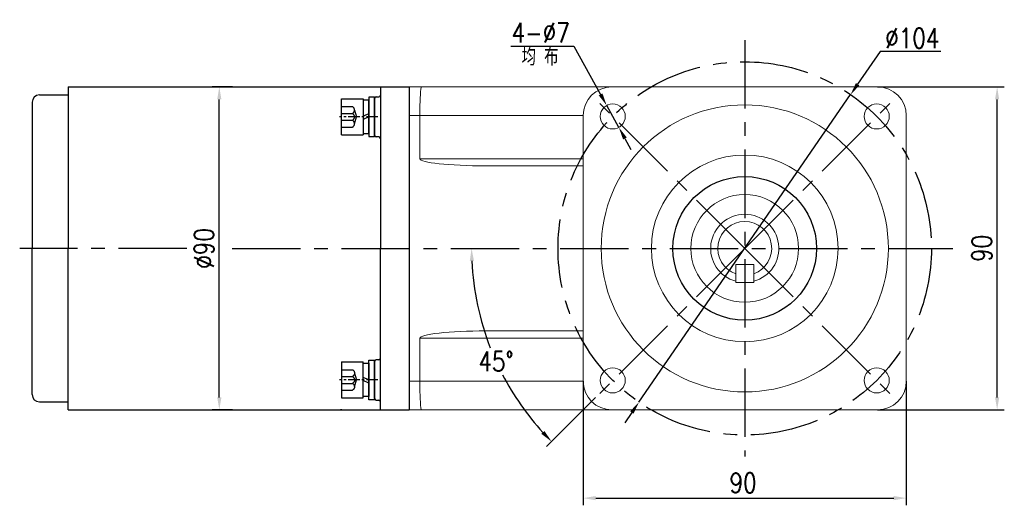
# Model space of a CAD drawing. Header units: inches. Extents: x 837 to 6223, y -2862 to 3098.
# Tile 84 of 139: x 2564 to 2838, y 2348 to 2484. Entities that reach past the tile are written whole.
import ezdxf

# ---------------------------------------------------------------- set-up
doc = ezdxf.new("R2010")
doc.units = ezdxf.units.IN
doc.header["$LTSCALE"] = 10
doc.header["$MEASUREMENT"] = 0
doc.linetypes.add('CENTER', pattern=[10.16, 6.35, -1.27, 1.27, -1.27])
doc.linetypes.add('HIDDEN', pattern=[1.905, 1.27, -0.635])
for name, color, linetype in [('1轮廓实线层', 7, 'Continuous'), ('3中心线层', 1, 'CENTER'), ('4虚线层', 6, 'HIDDEN'), ('6文字层', 3, 'Continuous'), ('7标注层', 4, 'Continuous')]:
    doc.layers.add(name, color=color, linetype=linetype)
doc.styles.add('PC_TEXTSTYLE', font='isocp.shx', dxfattribs={"width": 0.8, "bigfont": 'HZFS.SHX'})
doc.styles.add('TH_GBDIM', font='romans.shx', dxfattribs={"width": 0.8, "bigfont": 'gbcbig.shx'})
doc.dimstyles.new('TH_GBDIM', dxfattribs={"dimtxt": 3.5, "dimasz": 2.5, "dimexe": 2, "dimexo": 0, "dimgap": 1, "dimtad": 1, "dimdec": 4, "dimdsep": 46, "dimtxsty": 'TH_GBDIM', "dimcen": 0.09, "dimclrd": 4, "dimclre": 4, "dimclrt": 3, "dimadec": 0, "dimazin": 0, "dimtfac": 1, "dimtdec": 4, "dimtmove": 0, "dimatfit": 3, "dimfxl": 1, "dimtzin": 0, "dimarcsym": 0})
doc.dimstyles.new('角度标注', dxfattribs={"dimtxt": 3.5, "dimasz": 3, "dimexe": 2, "dimexo": 0, "dimgap": 1, "dimtad": 1, "dimtih": 1, "dimtoh": 1, "dimdsep": 46, "dimtxsty": 'PC_TEXTSTYLE', "dimsah": 1, "dimcen": 0.09, "dimclrd": 4, "dimclrt": 3, "dimadec": 0, "dimazin": 0, "dimtfac": 0.7, "dimtmove": 0, "dimatfit": 0, "dimfxl": 1, "dimtzin": 0, "dimarcsym": 0})

# ---------------------------------------------------------------- blocks, each defined once
blk = doc.blocks.new('*D272')
at = {"layer": '7标注层', "color": 4, "lineweight": -2, "transparency": 16777216}
for p, q in [((2623.45, 2464.98), (2617.78, 2464.98)), ((2619.78, 2378.48), (2619.78, 2461.48)), ((2623.45, 2374.98), (2617.78, 2374.98))]:
    blk.add_line(p, q, dxfattribs=at)
at = {"layer": '7标注层', "color": 4, "transparency": 16777216}
for points in [[(2619.2, 2461.48), (2620.37, 2461.48), (2619.78, 2464.98)], [(2619.2, 2378.48), (2620.37, 2378.48), (2619.78, 2374.98)]]:
    blk.add_solid(points, dxfattribs=at)
at = {"layer": 'Defpoints', "color": 0, "transparency": 16777216}
for p in [(2619.78, 2464.98), (2623.45, 2464.98), (2623.45, 2374.98)]:
    blk.add_point(p, dxfattribs=at)
at = {"layer": '7标注层', "color": 3, "transparency": 16777216, "insert": (2615.53, 2419.97), "char_height": 5.5, "attachment_point": 5, "rotation": 90, "style": 'TH_GBDIM'}
blk.add_mtext('%%C90', dxfattribs=at)
blk = doc.blocks.new('*D260')
at = {"layer": '7标注层', "color": 4, "lineweight": -2, "transparency": 16777216}
for p, q in [((2803.15, 2464.98), (2838.46, 2464.98)), ((2836.46, 2378.48), (2836.46, 2461.48)), ((2803.15, 2374.98), (2838.46, 2374.98))]:
    blk.add_line(p, q, dxfattribs=at)
at = {"layer": '7标注层', "color": 4, "transparency": 16777216}
for points in [[(2835.88, 2461.48), (2837.04, 2461.48), (2836.46, 2464.98)], [(2835.88, 2378.48), (2837.04, 2378.48), (2836.46, 2374.98)]]:
    blk.add_solid(points, dxfattribs=at)
at = {"layer": 'Defpoints', "color": 0, "transparency": 16777216}
for p in [(2803.15, 2464.98), (2836.46, 2464.98), (2803.15, 2374.98)]:
    blk.add_point(p, dxfattribs=at)
at = {"layer": '7标注层', "color": 3, "transparency": 16777216, "insert": (2832.21, 2419.98), "char_height": 5.5, "attachment_point": 5, "rotation": 90, "style": 'TH_GBDIM'}
blk.add_mtext('90', dxfattribs=at)
blk = doc.blocks.new('*D261')
at = {"layer": '7标注层', "color": 4, "lineweight": -2, "transparency": 16777216}
for p, q in [((2721.15, 2382.98), (2721.15, 2348.4)), ((2811.15, 2382.98), (2811.15, 2348.4)), ((2724.65, 2350.4), (2807.65, 2350.4))]:
    blk.add_line(p, q, dxfattribs=at)
at = {"layer": '7标注层', "color": 4, "transparency": 16777216}
for points in [[(2724.65, 2350.98), (2724.65, 2349.81), (2721.15, 2350.4)], [(2807.65, 2350.98), (2807.65, 2349.81), (2811.15, 2350.4)]]:
    blk.add_solid(points, dxfattribs=at)
at = {"layer": 'Defpoints', "color": 0, "transparency": 16777216}
for p in [(2721.15, 2382.98), (2811.15, 2382.98), (2811.15, 2350.4)]:
    blk.add_point(p, dxfattribs=at)
at = {"layer": '7标注层', "color": 3, "transparency": 16777216, "insert": (2765.68, 2354.65), "char_height": 5.5, "attachment_point": 5, "style": 'TH_GBDIM'}
blk.add_mtext('90', dxfattribs=at)
blk = doc.blocks.new('*D263')
at = {"layer": '7标注层', "color": 4, "lineweight": -2, "transparency": 16777216}
for p, q in [((2701.02, 2476.34), (2718.57, 2476.34)), ((2718.57, 2476.34), (2726, 2462.87)), ((2731.08, 2453.68), (2727.69, 2459.81)), ((2732.77, 2450.62), (2734.46, 2447.55))]:
    blk.add_line(p, q, dxfattribs=at)
at = {"layer": '7标注层', "color": 4, "transparency": 16777216}
for points in [[(2726.51, 2463.16), (2725.49, 2462.59), (2727.69, 2459.81)], [(2733.28, 2450.9), (2732.26, 2450.33), (2731.08, 2453.68)]]:
    blk.add_solid(points, dxfattribs=at)
at = {"layer": 'Defpoints', "color": 0, "transparency": 16777216}
for p in [(2727.69, 2459.81), (2731.08, 2453.68)]:
    blk.add_point(p, dxfattribs=at)
at = {"layer": '7标注层', "color": 3, "transparency": 16777216, "insert": (2709.3, 2480.09), "char_height": 5.5, "attachment_point": 5, "style": 'TH_GBDIM'}
blk.add_mtext('{4-∅7}', dxfattribs=at)
blk = doc.blocks.new('*D250')
at = {"layer": '7标注层', "color": 4, "lineweight": -2, "transparency": 16777216}
for p, q in [((2803.87, 2474.8), (2797.61, 2465.7)), ((2820.79, 2474.8), (2803.87, 2474.8)), ((2736.68, 2377.13), (2795.63, 2462.82)), ((2734.7, 2374.25), (2732.72, 2371.37))]:
    blk.add_line(p, q, dxfattribs=at)
at = {"layer": '7标注层', "color": 4, "transparency": 16777216}
for points in [[(2797.13, 2466.03), (2798.09, 2465.37), (2795.63, 2462.82)], [(2734.22, 2374.58), (2735.18, 2373.92), (2736.68, 2377.13)]]:
    blk.add_solid(points, dxfattribs=at)
at = {"layer": 'Defpoints', "color": 0, "transparency": 16777216}
for p in [(2795.63, 2462.82), (2736.68, 2377.13)]:
    blk.add_point(p, dxfattribs=at)
at = {"layer": '7标注层', "color": 3, "transparency": 16777216, "insert": (2812.83, 2478.55), "char_height": 5.5, "attachment_point": 5, "style": 'TH_GBDIM'}
blk.add_mtext('{∅104}{}{}', dxfattribs=at)
blk = doc.blocks.new('*D252')
at = {"layer": '7标注层', "color": 0, "lineweight": -2, "transparency": 16777216}
blk.add_line((2724.6, 2378.42), (2710.93, 2364.75), dxfattribs=at)
at = {"layer": '7标注层', "color": 4, "lineweight": -2, "transparency": 16777216}
for start, end in [(182.6355, 201.3483), (207.5548, 222.3645)]:
    blk.add_arc((2766.15, 2419.98), 76.1, start, end, dxfattribs=at)
at = {"layer": '7标注层', "color": 4, "transparency": 16777216}
for points in [[(2689.56, 2416.46), (2690.72, 2416.49), (2690.06, 2419.98)], [(2710.35, 2369.1), (2709.51, 2368.3), (2712.35, 2366.17)]]:
    blk.add_solid(points, dxfattribs=at)
at = {"layer": 'Defpoints', "color": 0, "transparency": 16777216}
for p in [(2616.79, 2419.98), (2766.15, 2419.98), (2824.15, 2419.98), (2692.65, 2400.28), (2724.6, 2378.42)]:
    blk.add_point(p, dxfattribs=at)
at = {"layer": '7标注层', "color": 3, "transparency": 16777216, "insert": (2696.86, 2388.52), "char_height": 5.5, "attachment_point": 5, "style": 'TH_GBDIM'}
blk.add_mtext('45°', dxfattribs=at)
blk = doc.blocks.new('GB／T70.1M6M10')
at = {"layer": '1轮廓实线层'}
for p, q in [((0, -5), (0, 5)), ((0, 5), (6, 5)), ((6, 5), (6, -5)), ((0, -5), (6, -5))]:
    blk.add_line(p, q, dxfattribs=at)
at = {"layer": '3中心线层', "ltscale": 0.05}
blk.add_line((10.11, 0), (-0.6, 0), dxfattribs=at)
at = {"layer": '4虚线层'}
for p, q in [((0, 2.86), (3, 2.86)), ((0, 0.95), (3, 0.95)), ((3.6, 1.91), (4.15, 0)), ((3.6, -1.91), (4.15, 0)), ((0, -0.95), (3, -0.95)), ((0, -2.86), (3, -2.86))]:
    blk.add_line(p, q, dxfattribs=at)
for centre in [(2.54, 1.91), (2.54, 0), (2.54, -1.91)]:
    blk.add_arc(centre, 1.06, 295.6298, 64.3702, dxfattribs=at)
blk = doc.blocks.new('GB848_6_1.6_R')
at = {"layer": '1轮廓实线层'}
for p, q in [((-3.2, 1.6), (-5.5, 1.6)), ((-5.5, 1.6), (-5.5, 0)), ((-5.5, 0), (-3.2, 0)), ((3.2, 1.6), (-3.2, 1.6)), ((-3.2, 0), (3.2, 0)), ((5.5, 1.6), (3.2, 1.6)), ((3.2, 0), (5.5, 0)), ((5.5, 0), (5.5, 1.6))]:
    blk.add_line(p, q, dxfattribs=at)
blk = doc.blocks.new('GB93_6_0.8_R')
at = {"layer": '1轮廓实线层'}
for p, q in [((4.65, 1.6), (-4.65, 1.6)), ((-4.65, 1.6), (-4.65, 0)), ((-4.65, 0), (4.65, 0)), ((0, 0), (-0.69, 1.6)), ((0.86, 0), (0.17, 1.6)), ((4.65, 0), (4.65, 1.6))]:
    blk.add_line(p, q, dxfattribs=at)

msp = doc.modelspace()

# ---------------------------------------------------------------- linework, layer by layer
for p, q in [((2577.65488, 2464.97583), (2577.65488, 2419.97583)), ((2664.65488, 2464.97583), (2672.65488, 2464.97583)), ((2664.65488, 2464.97583), (2664.65488, 2464.97283)), ((2664.65488, 2464.97583), (2664.65488, 2419.97583)), ((2567.65488, 2460.72583), (2567.65488, 2419.97583)), ((2663.05488, 2461.82599), (2663.05488, 2451.42599)), ((2567.65488, 2379.22583), (2567.65488, 2419.97583)), ((2577.65488, 2374.97583), (2577.65488, 2419.97583)), ((2664.65488, 2374.97583), (2664.65488, 2419.97583)), ((2663.05488, 2378.13165), (2663.05488, 2388.53165)), ((2664.65488, 2374.97583), (2664.65488, 2374.97882)), ((2664.65488, 2374.97583), (2672.65488, 2374.97583))]:
    msp.add_line(p, q)
at = {"color": 7, "linetype": 'Continuous', "lineweight": 15}
for p, q in [((2672.65488, 2464.97583), (2676.09313, 2464.97583)), ((2676.09313, 2464.97583), (2729.15488, 2464.97583)), ((2803.15488, 2464.97583), (2729.15488, 2464.97583)), ((2675.65488, 2456.97583), (2672.65488, 2456.97583)), ((2721.15488, 2456.97583), (2675.65488, 2456.97583)), ((2675.65488, 2444.97583), (2675.65488, 2456.97583)), ((2721.15488, 2456.97583), (2721.15488, 2382.97582)), ((2811.15489, 2382.97582), (2811.15489, 2456.97583)), ((2675.65488, 2444.97583), (2721.15488, 2444.97583)), ((2721.15488, 2442.97583), (2693.96444, 2442.97583)), ((2768.65489, 2415.47583), (2763.65488, 2415.47583)), ((2763.65488, 2410.47583), (2763.65488, 2415.47583)), ((2768.65489, 2415.47583), (2768.65489, 2410.47583)), ((2768.65489, 2410.47583), (2763.65488, 2410.47583)), ((2721.15488, 2394.97583), (2675.65488, 2394.97583)), ((2675.65488, 2394.97583), (2675.65488, 2382.97582)), ((2693.96444, 2396.97583), (2721.15488, 2396.97583)), ((2672.65488, 2382.97582), (2675.65488, 2382.97582)), ((2675.65488, 2382.97582), (2721.15488, 2382.97582)), ((2676.09313, 2374.97582), (2672.65488, 2374.97582)), ((2729.15488, 2374.97582), (2676.09313, 2374.97582)), ((2729.15488, 2374.97582), (2803.15488, 2374.97582))]:
    msp.add_line(p, q, dxfattribs=at)
for centre, radius in [((2729.38533, 2456.74538), 3.5), ((2766.15488, 2419.97583), 40), ((2802.92444, 2456.74538), 3.5), ((2766.15488, 2419.97583), 26), ((2766.15488, 2419.97583), 15), ((2729.38533, 2383.20627), 3.5), ((2802.92444, 2383.20627), 3.5)]:
    msp.add_circle(centre, radius, dxfattribs=at)
for centre, radius, start, end in [((2729.15488, 2456.97583), 8, 90, 180), ((2803.15488, 2456.97583), 8, 0, 90), ((2766.15488, 2419.97583), 9.5, 285.2575348, 254.7424715), ((2766.15488, 2419.97583), 7.5, 289.4712206, 250.5287794), ((2766.15488, 2419.97583), 9.5, 269.9884294, 270.0115706), ((2729.15488, 2382.97583), 8, 180, 270), ((2803.15488, 2382.97583), 8, 270, 0)]:
    msp.add_arc(centre, radius, start, end, dxfattribs=at)
for centre, radius, start, end in [((2569.65488, 2460.72583), 2, 90, 180), ((2663.45488, 2461.82599), 0.4, 90, 180), ((2664.25488, 2462.62599), 0.4, 270, 0), ((2663.45488, 2451.42599), 0.4, 180, 270), ((2664.25488, 2450.62599), 0.4, 0, 90), ((2664.25488, 2389.33165), 0.4, 270, 0), ((2663.45488, 2388.53165), 0.4, 90, 180), ((2569.65488, 2379.22583), 2, 180, 270), ((2663.45488, 2378.13165), 0.4, 180, 270), ((2664.25488, 2377.33165), 0.4, 0, 90)]:
    msp.add_arc(centre, radius, start, end)
for centre, major_axis, ratio, start_param, end_param in [((2676.09313, 2456.97583), (0, 8), 0.054780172, 0, 1.570796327), ((2693.96444, 2444.97583), (18.30956, 0), 0.109232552, 3.141592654, 4.71238898), ((2693.96444, 2394.97583), (-18.30956, 0), 0.109232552, 4.71238898, 6.283185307), ((2676.09313, 2382.97583), (0, 8), 0.054780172, 1.570796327, 3.141592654)]:
    msp.add_ellipse(centre, major_axis=major_axis, ratio=ratio, start_param=start_param, end_param=end_param, dxfattribs=at)
for points in [[(2577.65488, 2464.97583), (2652.92843, 2464.97583)], [(2652.92843, 2464.97583), (2664.65488, 2464.97583)], [(2569.65488, 2462.72583), (2577.65488, 2462.72583)], [(2663.45488, 2462.22599), (2664.25488, 2462.22599)], [(2664.25488, 2451.02599), (2663.45488, 2451.02599)], [(2664.25488, 2388.93165), (2663.45488, 2388.93165)], [(2569.65488, 2377.22583), (2577.65488, 2377.22583)], [(2663.45488, 2377.73165), (2664.25488, 2377.73165)], [(2658.09663, 2374.97583), (2664.65488, 2374.97583)]]:
    msp.add_open_spline(points, degree=1)
for points, knots in [([(2763.65488, 2413.43748), (2763.65488, 2413.37436), (2763.65488, 2413.24804), (2763.65488, 2413.08151), (2763.65488, 2412.9623), (2763.65488, 2412.91033), (2763.65488, 2412.9061), (2763.65488, 2412.90476)], [0, 0, 0, 0, 0.233369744, 0.467050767, 0.691530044, 0.902046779, 1, 1, 1, 1]), ([(2768.65489, 2412.90476), (2768.65489, 2412.91015), (2768.65489, 2412.92093), (2768.65489, 2413.00441), (2768.65489, 2413.12855), (2768.65489, 2413.2797), (2768.65489, 2413.38753), (2768.65489, 2413.43748)], [0, 0, 0, 0, 0.198786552, 0.397408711, 0.600670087, 0.815045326, 1, 1, 1, 1])]:
    msp.add_open_spline(points, degree=3, knots=knots, dxfattribs=at)
msp.add_open_spline([(2577.65488, 2374.97583), (2652.92843, 2374.97583), (2658.09663, 2374.97583)], degree=1, knots=[0, 0, 0.8652131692, 0.9246177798, 0.9246177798])
at = {"layer": '1轮廓实线层'}
msp.add_line((2672.65488, 2464.97583), (2672.65488, 2374.97583), dxfattribs=at)
msp.add_circle((2766.15488, 2419.97583), 20, dxfattribs=at)
at = {"layer": '3中心线层', "ltscale": 0.3}
for p, q in [((2766.15488, 2477.97583), (2766.15488, 2361.97583)), ((2766.15488, 2419.97583), (2724.59984, 2461.53087)), ((2766.15488, 2419.97583), (2807.70993, 2461.53087)), ((2610.75894, 2419.97583), (2564.17354, 2419.97583)), ((2623.32399, 2419.97583), (2824.15488, 2419.97583)), ((2766.15488, 2419.97583), (2724.59984, 2378.42078)), ((2766.15488, 2419.97583), (2807.70993, 2378.42078))]:
    msp.add_line(p, q, dxfattribs=at)
msp.add_circle((2766.15488, 2419.97583), 52, dxfattribs=at)

# ---------------------------------------------------------------- block references
at = {"layer": '1轮廓实线层'}
msp.add_blockref('GB／T70.1M6M10', (2653.85488, 2456.62599), dxfattribs=at)
for name, rotation in [('GB93_6_0.8_R', 89.99999999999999), ('GB848_6_1.6_R', 270)]:
    msp.add_blockref(name, (2661.45488, 2456.62599), dxfattribs=dict(at, rotation=rotation))
at = {"layer": '1轮廓实线层', "xscale": -1}
for name, p, rotation in [('GB／T70.1M6M10', (2653.85488, 2383.32566), 179.9999986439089), ('GB93_6_0.8_R', (2661.45488, 2383.32566), 89.99999864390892), ('GB848_6_1.6_R', (2661.45488, 2383.32566), 269.9999986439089)]:
    msp.add_blockref(name, p, dxfattribs=dict(at, rotation=rotation))

# ---------------------------------------------------------------- texts
at = {"layer": '6文字层', "insert": (2703.98696, 2475.9366), "char_height": 5, "width": 38.9678296, "attachment_point": 1, "style": 'PC_TEXTSTYLE'}
msp.add_mtext('{\\C3;均 布}', dxfattribs=at)

# ---------------------------------------------------------------- dimensions: what is measured, and where the dimension line sits
at = {"layer": '7标注层'}
for p1, p2, text, picture, middle in [((2731.07606, 2453.68084), (2727.6946, 2459.80992), '{4-<>}', '*D263', (2709.2978, 2476.3415)), ((2736.68341, 2377.13388), (2795.62636, 2462.81777), '{<>}{}{}', '*D250', (2812.82907, 2474.79722))]:
    dim = msp.add_diameter_dim_2p(p1=p1, p2=p2, text=text, dimstyle='TH_GBDIM', override={"dimtxt": 5.5, "dimasz": 3.5, "dimtoh": 1, "dimdec": 0}, dxfattribs=at)
    dim.commit()
    dim.dimension.update_dxf_attribs({"geometry": picture, "text_midpoint": middle, "dimtype": 163})
dim = msp.add_linear_dim(base=(2619.78205, 2464.97583), p1=(2623.44553, 2374.97583), p2=(2623.44553, 2464.97583), angle=90, text='%%C<>', dimstyle='TH_GBDIM', override={"dimtxt": 5.5, "dimasz": 3.5, "dimgap": 1.5, "dimdec": 1, "dimadec": 1}, dxfattribs=at)
dim.commit()
dim.dimension.update_dxf_attribs({"geometry": '*D272', "text_midpoint": (2619.78205, 2419.97295), "dimtype": 160})
dim = msp.add_linear_dim(base=(2836.46131, 2464.97583), p1=(2803.15488, 2374.97583), p2=(2803.15488, 2464.97583), angle=90, dimstyle='TH_GBDIM', override={"dimtxt": 5.5, "dimasz": 3.5, "dimgap": 1.5, "dimdec": 1, "dimadec": 1}, dxfattribs=at)
dim.commit()
dim.dimension.update_dxf_attribs({"geometry": '*D260', "text_midpoint": (2836.46131, 2419.97583), "dimtype": 160})
dim = msp.add_angular_dim_2l(base=(2692.652, 2400.28079), line1=((2616.78807, 2419.97583), (2824.15488, 2419.97583)), line2=((2766.15488, 2419.97583), (2724.59984, 2378.42078)), dimstyle='角度标注', override={"dimtxt": 5.5, "dimasz": 3.5, "dimdec": 0, "dimtxsty": 'TH_GBDIM'}, dxfattribs=at)
dim.commit()
dim.dimension.update_dxf_attribs({"geometry": '*D252', "text_midpoint": (2696.86302, 2388.52419), "dimtype": 162})
dim = msp.add_linear_dim(base=(2811.15489, 2350.39517), p1=(2721.15488, 2382.97582), p2=(2811.15489, 2382.97582), dimstyle='TH_GBDIM', override={"dimtxt": 5.5, "dimasz": 3.5, "dimgap": 1.5, "dimdec": 1, "dimadec": 1}, dxfattribs=at)
dim.commit()
dim.dimension.update_dxf_attribs({"geometry": '*D261', "text_midpoint": (2765.68232, 2350.39517), "dimtype": 160})

doc.saveas('drawing.dxf')
